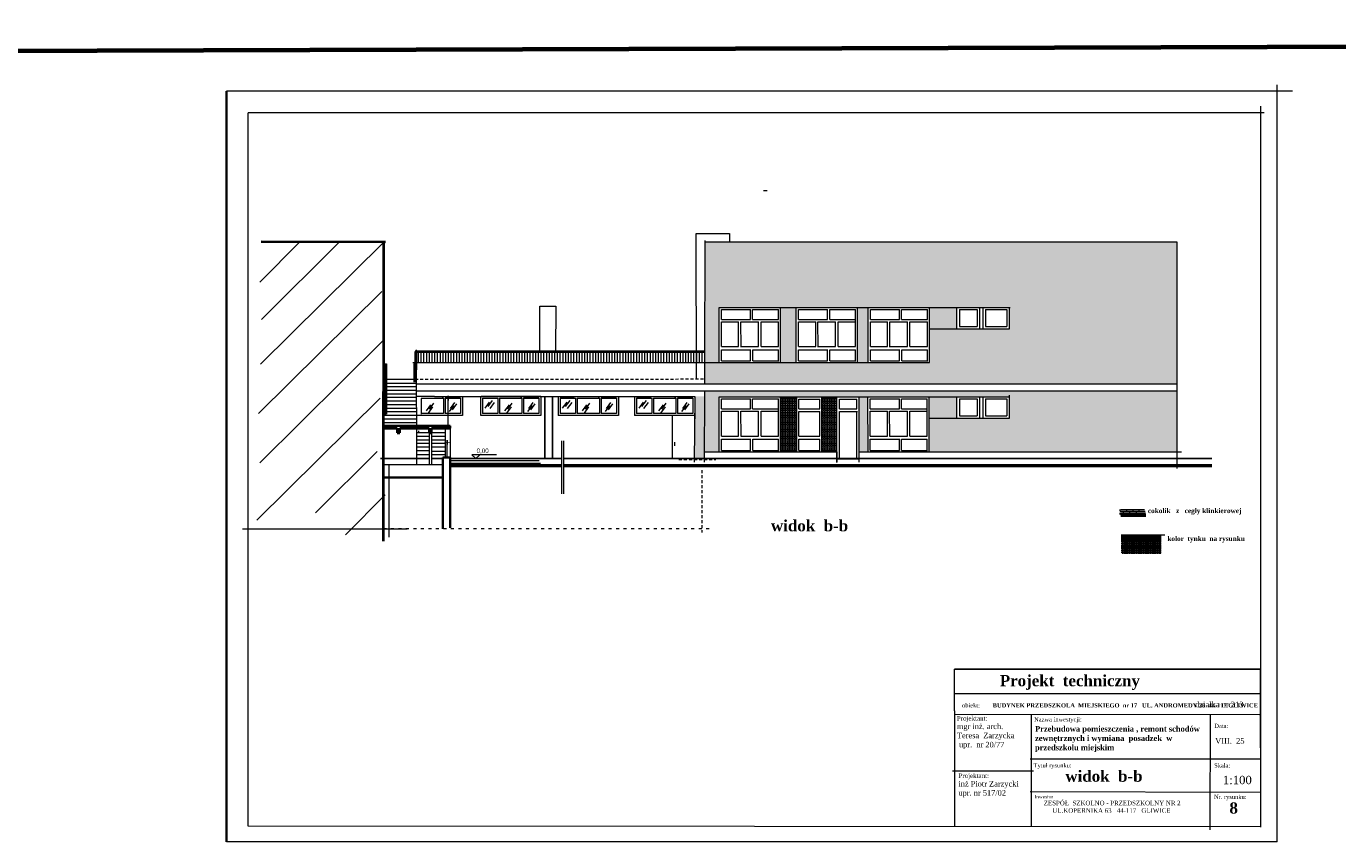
# Model space of a CAD drawing. Header units: millimetres. Extents: x 71367 to 297009, y -32559 to 7655.
# Tile 4 of 17: x 76608 to 81849, y -26686 to -23426. Entities that reach past the tile are written whole.
import ezdxf

# ---------------------------------------------------------------- set-up
doc = ezdxf.new("R2010")
doc.units = ezdxf.units.MM
doc.linetypes.add('2_LKR', pattern=[20, 12, -8])
doc.linetypes.add('ACAD_ISO03W100', pattern=[30, 12, -18])
doc.layers.get('0').update_dxf_attribs({"lineweight": 70})
doc.layers.add('URZADZENIA SANITARNE', color=7, linetype='Continuous')
doc.layers.add('wymiarowanie', color=7, linetype='Continuous', lineweight=30)
doc.styles.get("Standard").update_dxf_attribs({"font": 'phagspa.ttf'})
pattern_1 = [(0, (5079.1736, 974.3356), (0, 6.985), [5.08, -1.905]), (90, (5079.1736, 974.3356), (-6.985, 4e-16), [5.08, -1.905])]

msp = doc.modelspace()

# ---------------------------------------------------------------- hatches: boundary and pattern name
at = {"layer": 'URZADZENIA SANITARNE', "lineweight": 20, "transparency": 33554595}
h = msp.add_hatch(dxfattribs=at)
h.set_pattern_fill('ANGLE', color=51)
h.set_pattern_definition(pattern_1)
h.paths.add_polyline_path([(81205.8, -24288.3), (79319.5, -24288.3), (79318.1, -24770), (79376.9, -24770), (79376.9, -24550), (79685.1, -24550), (79972.1, -24550), (80536.6, -24550), (80536.6, -24635), (80217.2, -24635), (80217.2, -24770), (79972.1, -24770), (79318.2, -24770), (79318.2, -24835.9), (79317.9, -24835.9), (79317.9, -24855.5), (81205.8, -24855.5)])
h = msp.add_hatch(dxfattribs=at)
h.set_pattern_fill('ANGLE', color=22)
h.set_pattern_definition(pattern_1)
h.paths.add_polyline_path([(79685.1, -24550), (79622, -24550), (79622, -24770), (79685.1, -24770)])
h.paths.add_polyline_path([(79972.1, -24550), (79930.1, -24550), (79930.1, -24770), (79972, -24770), (79972, -24734.3)])
h.paths.add_polyline_path([(80327, -24550), (80217.2, -24550), (80217.2, -24635), (80327, -24635)])
at = {"layer": 'URZADZENIA SANITARNE', "linetype": 'ACAD_ISO03W100', "lineweight": 20, "transparency": 33554595}
h = msp.add_hatch(dxfattribs=at)
h.set_pattern_fill('ANGLE', color=51)
h.set_pattern_definition(pattern_1)
h.paths.add_polyline_path([(81205.8, -24883.7), (79317.8, -24883.7), (79317.1, -25127.3), (79376.9, -25127.3), (79376.9, -24907.3), (79688.8, -24907.3), (79847.5, -24907.3), (80537, -24907.3), (80537, -24992.3), (80431.3, -24992.3), (80216.6, -24992.3), (80216.6, -25127.3), (81205.8, -25127.3)])
at = {"layer": 'URZADZENIA SANITARNE', "lineweight": 20, "transparency": 33554595}
h = msp.add_hatch(dxfattribs=at)
h.set_pattern_fill('ANGLE', color=22)
h.set_pattern_definition(pattern_1)
h.paths.add_polyline_path([(79971.5, -24907.3), (79937, -24907.3), (79937, -25127.3), (79972, -25127.3)])
h.paths.add_polyline_path([(80327, -24907.3), (80216.6, -24907.3), (80216.6, -24992.3), (80327, -24992.3)])
h.paths.add_polyline_path([(79317.7, -24905.8), (79280, -24905.8), (79277.5, -25157.3), (79317, -25157.3)])
at = {"layer": 'URZADZENIA SANITARNE', "linetype": 'ACAD_ISO03W100', "lineweight": 20, "transparency": 33554595}
h = msp.add_hatch(dxfattribs=at)
h.set_pattern_fill('ANGLE', color=22)
h.set_pattern_definition(pattern_1)
h.paths.add_polyline_path([(79847, -24907.3), (79787, -24907.3), (79787, -25127.3), (79847, -25127.3)])
h.paths.add_polyline_path([(79687, -24907.3), (79622, -24907.3), (79622, -25127.3), (79687, -25127.3)])
at = {"layer": 'URZADZENIA SANITARNE', "lineweight": 30, "transparency": 33554595}
h = msp.add_hatch(dxfattribs=at)
h.set_pattern_fill('ANGLE', color=22)
h.set_pattern_definition([(0, (-21867.074, 8109.257), (0, 6.985), [5.08, -1.905]), (90, (-21867.074, 8109.257), (-6.985, 4e-16), [5.08, -1.905])])
h.paths.add_polyline_path([(81141.5, -25457), (80984.2, -25457), (80984.2, -25531.5), (81141.5, -25531.5)])

# ---------------------------------------------------------------- linework, layer by layer
at = {"color": 3, "lineweight": 70}
msp.add_line((107961.4, -23425.8), (71374.3, -23541.5), dxfattribs=at)
at = {"lineweight": 35}
for p, q in [((77407.9, -23685.9), (77407.9, -26685.9)), ((78153.9, -25024.8), (78153.9, -25032.9))]:
    msp.add_line(p, q, dxfattribs=at)
at = {"lineweight": 20}
for p, q in [((79286.8, -24833.5), (79285.5, -24254.1)), ((78660.4, -24726.7), (78660.3, -24544.8)), ((78660.3, -24544.8), (78723.8, -24544.8)), ((78723.8, -24544.8), (78723.6, -24726.8)), ((78239, -24905.6), (78168.1, -24905.8)), ((78186.3, -24912.3), (78274.9, -24912.3)), ((78282.2, -24912.3), (78343.5, -24912.3)), ((78424.1, -24981.8), (78424.1, -24905.9)), ((78431.5, -24912.4), (78492.5, -24912.3)), ((78499.8, -24912.3), (78588.4, -24912.3)), ((78595.7, -24912.3), (78657, -24912.3)), ((78741.4, -24912.4), (78802.4, -24912.4)), ((78809.7, -24912.4), (78898.2, -24912.4)), ((78905.5, -24912.3), (78966.9, -24912.3)), ((79046.7, -24912.4), (79107.7, -24912.4)), ((79115, -24912.4), (79203.5, -24912.4)), ((79210.8, -24912.4), (79272.2, -24912.4)), ((78747.2, -25082.6), (78747.2, -25294.7)), ((78754.5, -25082.6), (78754.5, -25294.7)), ((79198.8, -25088.4), (79198.8, -25102.6)), ((81541.1, -26626.9), (81540.4, -25995.9)), ((80318, -26093.6), (81540.5, -26093.6)), ((80316, -26175.8), (81536, -26177.2)), ((80310.1, -26401.7), (80633.8, -26402)), ((81541.1, -26625.6), (77494.6, -26623.8)), ((80317.3, -26574.6), (80317.3, -26625.5))]:
    msp.add_line(p, q, dxfattribs=at)
at = {"color": 0, "lineweight": 20}
for p, q in [((79285.5, -24254.1), (79418.3, -24254.1)), ((79418.3, -24254.1), (79418.3, -24288.3)), ((77700.7, -24288.3), (77541.8, -24448.3)), ((78036.8, -24289), (77544.4, -24777.3)), ((77860.7, -24286.3), (77548.5, -24598.2)), ((79319.5, -24282.4), (79318.1, -24770)), ((79319.5, -24288.3), (81205.8, -24288.3)), ((81205.8, -24288.3), (81205.8, -25194.1)), ((78028.6, -24486.2), (77536.2, -24974.5)), ((79376.7, -24558.5), (79376.9, -24558.5)), ((79376.9, -24550), (79685.1, -24550)), ((79376.9, -24770), (79376.9, -24550)), ((79386.1, -24550), (79386.1, -24548.9)), ((79386.1, -24558.5), (79502.5, -24558.5)), ((79386.1, -24598.2), (79386.1, -24558.5)), ((79502.5, -24598.2), (79502.5, -24558.5)), ((79510.7, -24598.2), (79510.7, -24558.5)), ((79510.7, -24558.5), (79614.3, -24558.5)), ((79614.3, -24598.2), (79614.3, -24558.6)), ((79622, -24770), (79622, -24549.8)), ((79685.1, -24550), (79972.1, -24550)), ((79685.1, -24770), (79685.1, -24550)), ((79694.2, -24558.5), (79810.6, -24558.5)), ((79694.2, -24598.2), (79694.2, -24558.5)), ((79810.6, -24598.2), (79810.6, -24558.5)), ((79818.9, -24598.2), (79818.9, -24558.5)), ((79818.9, -24558.5), (79922.5, -24558.5)), ((79922.5, -24706.7), (79922.5, -24558.6)), ((79930.1, -24770), (79930.1, -24549.8)), ((79971.9, -24558.5), (79972.1, -24558.5)), ((79972.1, -24550), (80539.9, -24550)), ((79972.1, -24770), (79972.1, -24550)), ((79981.3, -24558.5), (80097.7, -24558.5)), ((79981.3, -24598.2), (79981.3, -24558.5)), ((80097.7, -24598.2), (80097.7, -24558.5)), ((80105.9, -24598.2), (80105.9, -24558.5)), ((80105.9, -24558.5), (80209.5, -24558.5)), ((80209.5, -24598.2), (80209.5, -24558.6)), ((80217.2, -24770), (80217.2, -24549.8)), ((80327, -24635), (80327, -24549.9)), ((80327, -24635), (80327, -24550)), ((80338, -24558.5), (80407.8, -24558.5)), ((80338, -24558.5), (80338, -24625.6)), ((80407.8, -24558.5), (80407.8, -24625.6)), ((80417, -24550), (80417, -24635)), ((80431.3, -24550), (80431.3, -24635)), ((80440.8, -24558.5), (80526.1, -24558.5)), ((80440.8, -24558.5), (80440.8, -24625.6)), ((80526.1, -24558.5), (80526.1, -24625.6)), ((80536.6, -24550), (80536.6, -24635)), ((79386.1, -24598.2), (79502.5, -24598.2)), ((79386.1, -24607.8), (79454.9, -24607.8)), ((79386.1, -24706.7), (79386.1, -24607.8)), ((79454.7, -24706.7), (79454.9, -24607.8)), ((79464.3, -24708.2), (79463.6, -24607.8)), ((79463.6, -24607.8), (79534.4, -24607.8)), ((79510.7, -24598.2), (79614.6, -24598.2)), ((79534.4, -24706.7), (79534.4, -24607.8)), ((79544.4, -24706.7), (79544.4, -24607.8)), ((79544.4, -24607.8), (79614.4, -24607.8)), ((79614.3, -24706.7), (79614.3, -24607.8)), ((79694.2, -24598.2), (79810.6, -24598.2)), ((79694.2, -24607.8), (79763.1, -24607.8)), ((79694.2, -24706.7), (79694.2, -24607.8)), ((79762.8, -24706.7), (79763.1, -24607.8)), ((79772.4, -24708.2), (79771.7, -24607.8)), ((79771.7, -24607.8), (79842.6, -24607.8)), ((79818.9, -24598.2), (79922.7, -24598.2)), ((79842.6, -24706.7), (79842.6, -24607.8)), ((79852.6, -24706.7), (79852.6, -24607.8)), ((79852.6, -24607.8), (79922.5, -24607.8)), ((79981.3, -24598.2), (80097.7, -24598.2)), ((79981.3, -24607.8), (80050.1, -24607.8)), ((79981.3, -24706.7), (79981.3, -24607.8)), ((80049.8, -24706.7), (80050.1, -24607.8)), ((80059.5, -24708.2), (80058.8, -24607.8)), ((80058.8, -24607.8), (80129.6, -24607.8)), ((80105.9, -24598.2), (80209.8, -24598.2)), ((80129.6, -24706.7), (80129.6, -24607.8)), ((80139.6, -24706.7), (80139.6, -24607.8)), ((80139.6, -24607.8), (80209.5, -24607.8)), ((80209.5, -24706.7), (80209.5, -24607.8)), ((80338, -24625.6), (80407.8, -24625.6)), ((80440.8, -24625.6), (80526.1, -24625.6)), ((78033.5, -24683.4), (77541.1, -25171.7)), ((80217.2, -24635), (80537, -24635)), ((78168.2, -25179.2), (78168, -24719.8)), ((79386.1, -24706.7), (79454.7, -24706.7)), ((79386.1, -24718.8), (79502.5, -24718.8)), ((79386.1, -24763.9), (79386.1, -24718.8)), ((79464.3, -24706.7), (79534.4, -24706.7)), ((79502.5, -24763.9), (79502.5, -24718.4)), ((79511.4, -24763.9), (79511.4, -24718.8)), ((79511.4, -24718.8), (79614.3, -24718.8)), ((79544.4, -24706.7), (79614.3, -24706.7)), ((79614.3, -24763.9), (79614.3, -24718.8)), ((79694.2, -24706.7), (79762.8, -24706.7)), ((79694.2, -24718.8), (79810.6, -24718.8)), ((79694.2, -24763.9), (79694.2, -24718.8)), ((79772.4, -24706.7), (79842.6, -24706.7)), ((79810.6, -24763.9), (79810.6, -24718.4)), ((79819.5, -24763.9), (79819.5, -24718.8)), ((79819.5, -24718.8), (79922.5, -24718.8)), ((79852.6, -24706.7), (79922.5, -24706.7)), ((79922.5, -24763.9), (79922.5, -24718.8)), ((79972, -24771.5), (79972, -24734.3)), ((79981.3, -24706.7), (80049.8, -24706.7)), ((79981.3, -24718.8), (80097.7, -24718.8)), ((79981.3, -24763.9), (79981.3, -24718.8)), ((80059.5, -24706.7), (80129.6, -24706.7)), ((80097.7, -24763.9), (80097.7, -24718.4)), ((80106.6, -24763.9), (80106.6, -24718.8)), ((80106.6, -24718.8), (80209.5, -24718.8)), ((80139.6, -24706.7), (80209.5, -24706.7)), ((80209.5, -24763.9), (80209.5, -24718.8)), ((78153.5, -24770), (80212.5, -24770)), ((79318.1, -24770), (79317.9, -24855.5)), ((79376.9, -24770), (79622, -24770)), ((79386.1, -24763.9), (79502.5, -24763.9)), ((79511.4, -24763.9), (79615.3, -24763.9)), ((79685.1, -24770), (79930.1, -24770)), ((79694.2, -24763.9), (79810.6, -24763.9)), ((79819.5, -24763.9), (79923.4, -24763.9)), ((79972.1, -24770), (80217.2, -24770)), ((79981.3, -24763.9), (80097.7, -24763.9)), ((80106.6, -24763.9), (80210.5, -24763.9)), ((78034.7, -24837.3), (78168.1, -24837.3)), ((78034.7, -24880.3), (78168.1, -24880.3)), ((78035.2, -24852), (78168.1, -24852)), ((78035.2, -24866.2), (78168.1, -24866.2)), ((78035.2, -24895), (78168.1, -24895)), ((78167.8, -24855.5), (81205.8, -24855.5)), ((78168.1, -24883.6), (81205.8, -24883.7)), ((79317.8, -24883.7), (79317, -25167.8)), ((78022.4, -24912.4), (77530, -25400.8)), ((78034.6, -24923.3), (78168, -24923.3)), ((78035.2, -24909.2), (78168.1, -24909.2)), ((78035.2, -24938), (78168, -24938)), ((78186.4, -24914.5), (78186.4, -24976.4)), ((78224, -24939.5), (78206.1, -24963.7)), ((78232.1, -24947.9), (78214.2, -24972)), ((78235.6, -24932.7), (78217.7, -24956.9)), ((78239, -24905.6), (79280, -24905.8)), ((78239.6, -24905.6), (78334, -24905.6)), ((78248.6, -24905.6), (78333.5, -24905.6)), ((78274.9, -24912.3), (78269.8, -24912.3)), ((78274.9, -24912.3), (78274.9, -24974.2)), ((78343.5, -24912.3), (78282.2, -24912.3)), ((78282.2, -24912.3), (78282.2, -24974.2)), ((78291.8, -24914.9), (78296.3, -24914.9)), ((78293.8, -25025.4), (78293.9, -24913.4)), ((78315.9, -24941.9), (78298, -24966.1)), ((78319.4, -24930.1), (78301.5, -24954.3)), ((78327.5, -24935.1), (78309.6, -24959.3)), ((78343.5, -24912.3), (78343.5, -24912.3)), ((78343.5, -24912.3), (78343.5, -24974.2)), ((78351.3, -24905.5), (78351.3, -24981.8)), ((78664.8, -24905.8), (78425.5, -24905.7)), ((78664.8, -24905.8), (78425.5, -24905.7)), ((78431.5, -24912.3), (78431.5, -24974.2)), ((78458.3, -24928.3), (78440.4, -24952.5)), ((78469.9, -24921.5), (78452, -24945.7)), ((78477.9, -24929.8), (78460, -24954)), ((78492.5, -24912.3), (78492.5, -24974.2)), ((78499.8, -24912.2), (78499.8, -24974.2)), ((78537.6, -24939.6), (78519.7, -24963.8)), ((78545.6, -24947.9), (78527.7, -24972.1)), ((78549.1, -24932.7), (78531.2, -24956.9)), ((78588.4, -24912.3), (78583.3, -24912.3)), ((78588.4, -24912.3), (78588.4, -24974.2)), ((78657, -24912.3), (78595.7, -24912.3)), ((78595.7, -24912.3), (78595.7, -24974.2)), ((78629.4, -24942), (78611.5, -24966.1)), ((78633, -24930.2), (78615.1, -24954.3)), ((78641, -24935.1), (78623.1, -24959.3)), ((78657, -24912.3), (78657, -24912.3)), ((78657, -24912.3), (78657, -24974.2)), ((78658.5, -24912.3), (78658.4, -24912.3)), ((78664.8, -24905.5), (78664.8, -24981.8)), ((78733.9, -24905.8), (78733.9, -24981.7)), ((78741.4, -24912.3), (78741.4, -24974.2)), ((78798.2, -24912.9), (78741.4, -24912.6)), ((78768.1, -24928.4), (78750.2, -24952.6)), ((78779.7, -24921.5), (78761.8, -24945.7)), ((78787.7, -24929.8), (78769.8, -24954)), ((78802.4, -24912.3), (78802.4, -24974.2)), ((78809.7, -24912.2), (78809.7, -24974.2)), ((78847.4, -24939.6), (78829.5, -24963.8)), ((78855.4, -24947.9), (78837.5, -24972.1)), ((78858.9, -24932.8), (78841, -24956.9)), ((78898.2, -24912.3), (78893.1, -24912.3)), ((78898.2, -24912.3), (78898.2, -24974.2)), ((78966.9, -24912.3), (78905.5, -24912.3)), ((78905.5, -24912.3), (78905.5, -24974.2)), ((78939.2, -24942), (78921.3, -24966.2)), ((78942.8, -24930.2), (78924.9, -24954.4)), ((78950.8, -24935.2), (78932.9, -24959.3)), ((78966.9, -24912.3), (78966.8, -24912.3)), ((78966.9, -24912.3), (78966.9, -24974.2)), ((78974.6, -24905.5), (78974.6, -24981.9)), ((79039.3, -24905.8), (79039.3, -24982.1)), ((79046.7, -24912.4), (79046.7, -24974.3)), ((79103.5, -24912.9), (79046.7, -24912.6)), ((79073.4, -24928.4), (79055.5, -24952.6)), ((79085, -24921.6), (79067.1, -24945.7)), ((79093.1, -24929.9), (79075.2, -24954)), ((79107.7, -24912.4), (79107.7, -24974.3)), ((79115, -24912.3), (79115, -24974.3)), ((79152.7, -24939.6), (79134.8, -24963.8)), ((79160.8, -24947.9), (79142.9, -24972.1)), ((79164.3, -24932.8), (79146.4, -24957)), ((79203.5, -24912.4), (79198.5, -24912.4)), ((79203.5, -24912.4), (79203.5, -24974.3)), ((79272.2, -24912.4), (79210.8, -24912.4)), ((79210.8, -24912.4), (79210.8, -24974.3)), ((79244.6, -24942), (79226.7, -24966.2)), ((79248.1, -24930.2), (79230.2, -24954.4)), ((79256.2, -24935.2), (79238.3, -24959.4)), ((79272.2, -24912.4), (79272.2, -24912.4)), ((79272.2, -24912.4), (79272.2, -24974.3)), ((79280, -24905.8), (79277.4, -25167.8)), ((79280, -24905.8), (79280, -24995)), ((79376.7, -24915.8), (79376.9, -24915.8)), ((79376.9, -24907.3), (79688.8, -24907.3)), ((79376.9, -25127.3), (79376.9, -24907.3)), ((79386.1, -24907.3), (79386.1, -24906.2)), ((79386.1, -24915.8), (79502.5, -24915.8)), ((79386.1, -24955.5), (79386.1, -24915.8)), ((79502.5, -24955.5), (79502.5, -24915.8)), ((79510.7, -24955.5), (79510.7, -24915.8)), ((79510.7, -24915.8), (79614.3, -24915.8)), ((79614.3, -25064), (79614.3, -24915.9)), ((79622, -25127.3), (79622, -24907.1)), ((79687, -24907.3), (79847.5, -24907.3)), ((79687, -25127.3), (79687, -24907.3)), ((79687, -25127.3), (79687, -24907.3)), ((79696, -24916), (79779.3, -24916)), ((79696, -24955.7), (79696, -24916)), ((79779.3, -24955.7), (79779.3, -24916)), ((79787, -25127.3), (79787, -24907.3)), ((79847, -25169.8), (79847, -24907.2)), ((79847, -24907.3), (80537, -24907.3)), ((79858.4, -24916), (79927, -24916)), ((79858.4, -24955.7), (79858.4, -24916)), ((79927, -24955.7), (79927, -24916)), ((79937, -25168), (79937, -24907.5)), ((79971.3, -24915.8), (79971.5, -24915.8)), ((79972, -25127.3), (79971.5, -24907.3)), ((79971.5, -24907.3), (80216.6, -24907.3)), ((79980.7, -24915.8), (80097.1, -24915.8)), ((79980.7, -24955.5), (79980.7, -24915.8)), ((80097.1, -24955.5), (80097.1, -24915.8)), ((80105.3, -24955.5), (80105.3, -24915.8)), ((80105.3, -24915.8), (80208.9, -24915.8)), ((80208.9, -25064), (80208.9, -24915.9)), ((80216.6, -25127.3), (80216.6, -24907.1)), ((80327, -24992.3), (80327, -24907.3)), ((80338, -24915.8), (80407.8, -24915.8)), ((80338, -24915.8), (80338, -24982.9)), ((80407.8, -24915.8), (80407.8, -24982.9)), ((80417, -24907.3), (80417, -24992.3)), ((80431.3, -24907.3), (80431.3, -24992.3)), ((80440.8, -24915.8), (80526.1, -24915.8)), ((80440.8, -24915.8), (80440.8, -24982.9)), ((80526.1, -24915.8), (80526.1, -24982.9)), ((80537, -24992.3), (80537, -24901.2)), ((78034.6, -24966.3), (78167.9, -24966.3)), ((78035.1, -24981), (78168, -24981)), ((78035.1, -24995.3), (78168, -24995.3)), ((78035.2, -24952.3), (78168, -24952.2)), ((78351.3, -24981.8), (78168.1, -24981.9)), ((78274.9, -24974.2), (78186.3, -24974.2)), ((78274.9, -24974.2), (78271.2, -24974.2)), ((78343.5, -24974.2), (78282.2, -24974.2)), ((78664.8, -24981.8), (78424.1, -24981.8)), ((78488.7, -24974.2), (78431.5, -24974.2)), ((78492.5, -24974.2), (78488.7, -24974.2)), ((78588.4, -24974.2), (78499.8, -24974.2)), ((78588.4, -24974.2), (78584.7, -24974.2)), ((78657, -24974.2), (78595.7, -24974.2)), ((78974.6, -24981.9), (78733.9, -24981.9)), ((78798.6, -24974.2), (78741.4, -24974.2)), ((78802.4, -24974.2), (78798.6, -24974.2)), ((78898.2, -24974.2), (78809.7, -24974.2)), ((78898.2, -24974.2), (78894.5, -24974.2)), ((78966.9, -24974.2), (78905.5, -24974.2)), ((79280, -24981.9), (79039.3, -24981.9)), ((79103.9, -24974.3), (79046.7, -24974.3)), ((79107.7, -24974.3), (79103.9, -24974.3)), ((79203.5, -24974.3), (79115, -24974.3)), ((79191, -25156.5), (79190.7, -24982.8)), ((79203.5, -24974.3), (79199.9, -24974.3)), ((79272.2, -24974.3), (79210.8, -24974.3)), ((79386.1, -24955.5), (79502.5, -24955.5)), ((79386.1, -24965.1), (79454.9, -24965.1)), ((79386.1, -25064), (79386.1, -24965.1)), ((79454.7, -25064), (79454.9, -24965.1)), ((79464.3, -25065.5), (79463.6, -24965.1)), ((79463.6, -24965.1), (79534.4, -24965.1)), ((79510.7, -24955.5), (79614.6, -24955.5)), ((79534.4, -25064), (79534.4, -24965.1)), ((79544.4, -25064), (79544.4, -24965.1)), ((79544.4, -24965.1), (79614.3, -24965.1)), ((79696, -24955.7), (79779.6, -24955.7)), ((79696, -24965.3), (79779.3, -24965.3)), ((79696, -25064.3), (79696, -24965.3)), ((79779.3, -25064.3), (79779.3, -24965.3)), ((79858.4, -24955.7), (79927, -24955.7)), ((79858.4, -24965.3), (79930.5, -24965.3)), ((79858.4, -25155.3), (79858.4, -24965.3)), ((79927, -25155), (79927, -24965.3)), ((79980.7, -24955.5), (80097.1, -24955.5)), ((79980.7, -24965.1), (80049.5, -24965.1)), ((79980.7, -25064), (79980.7, -24965.1)), ((80049.3, -25064), (80049.5, -24965.1)), ((80058.9, -25065.5), (80058.2, -24965.1)), ((80058.2, -24965.1), (80129, -24965.1)), ((80105.3, -24955.5), (80209.2, -24955.5)), ((80129, -25064), (80129, -24965.1)), ((80139, -25064), (80139, -24965.1)), ((80139, -24965.1), (80208.9, -24965.1)), ((80217, -24992.3), (80447.5, -24992.3)), ((80338, -24982.9), (80407.8, -24982.9)), ((80431.3, -24992.3), (80537, -24992.3)), ((80440.8, -24982.9), (80526.1, -24982.9)), ((78035.1, -25009.9), (78168, -25009.9)), ((78035.3, -25023.5), (78168.1, -25023.5)), ((78168.3, -25035.3), (78281.7, -25035.3)), ((78168.8, -25050.1), (78218.4, -25050.1)), ((78217.9, -25050.7), (78217.9, -25180.1)), ((78227.9, -25051.5), (78227.9, -25180.3)), ((78228, -25050.1), (78281.8, -25050)), ((78281.8, -25034.1), (78281.8, -25150.1)), ((78302.3, -25033.3), (78302.3, -25149.8)), ((78168.8, -25064.3), (78217.9, -25064.3)), ((78168.8, -25078.9), (78217.9, -25078.9)), ((78169, -25092.6), (78217.9, -25092.6)), ((78227.9, -25064.3), (78281.8, -25064.3)), ((78227.9, -25078.9), (78281.8, -25078.9)), ((78227.9, -25092.6), (78281.8, -25092.6)), ((78287.8, -25091), (78292.3, -25091.1)), ((78290.5, -25148.6), (78290.5, -25089.2)), ((79376.5, -25076.1), (79376.9, -25076.1)), ((79386.1, -25064), (79454.7, -25064)), ((79386.1, -25076.1), (79502.5, -25076.1)), ((79386.1, -25121.2), (79386.1, -25076.1)), ((79464.3, -25064), (79534.4, -25064)), ((79502.5, -25121.2), (79502.5, -25075.8)), ((79511.4, -25121.2), (79511.4, -25076.1)), ((79511.4, -25076.1), (79614.3, -25076.1)), ((79544.4, -25064), (79614.3, -25064)), ((79614.3, -25121.2), (79614.3, -25076.1)), ((79695.6, -25076.3), (79779.3, -25076.3)), ((79696, -25064.3), (79779.3, -25064.3)), ((79696, -25121.4), (79696, -25076.3)), ((79779.3, -25121.5), (79779.3, -25076.3)), ((79971.1, -25076.1), (79971.5, -25076.1)), ((79980.7, -25064), (80049.3, -25064)), ((79980.7, -25076.1), (80097.1, -25076.1)), ((79980.7, -25121.2), (79980.7, -25076.1)), ((80058.9, -25064), (80129, -25064)), ((80097.1, -25121.2), (80097.1, -25075.8)), ((80106, -25121.2), (80106, -25076.1)), ((80106, -25076.1), (80208.9, -25076.1)), ((80139, -25064), (80208.9, -25064)), ((80208.9, -25121.2), (80208.9, -25076.1)), ((78010.4, -25126.4), (77764.2, -25370.6)), ((78169, -25106.8), (78217.9, -25106.8)), ((78169, -25122.3), (78217.9, -25122.3)), ((78169.1, -25138), (78217.9, -25138)), ((78227.9, -25106.8), (78281.8, -25106.8)), ((78227.9, -25124.4), (78281.8, -25124.4)), ((78227.9, -25138), (78281.8, -25138)), ((79316.9, -25127.3), (79848.4, -25127.3)), ((79386.1, -25121.2), (79502.5, -25121.2)), ((79511.4, -25121.2), (79615.3, -25121.2)), ((79687, -25127.3), (79787, -25127.3)), ((79696, -25121.4), (79780.3, -25121.4)), ((79845.7, -25140.7), (79847, -25140.7)), ((79845.7, -25155.6), (79937.6, -25155.6)), ((79847, -25127.3), (79847, -25168)), ((79937, -25127.3), (81225.2, -25127.3)), ((79937, -25140.7), (79937.6, -25140.7)), ((79971.5, -25127.3), (80216.6, -25127.3)), ((79980.7, -25121.2), (80097.1, -25121.2)), ((80106, -25121.2), (80209.9, -25121.2)), ((78273.7, -25179.5), (78029.9, -25179.5)), ((78056.8, -25179.4), (78056.8, -25468.6)), ((78657.2, -25163), (78302, -25163)), ((78663.2, -25173.6), (78302.1, -25173.6)), ((78042.2, -25299), (77883.4, -25459)), ((81077.4, -25358.4), (80982.5, -25358.4)), ((78130.2, -25436.1), (77471.6, -25436.1)), ((80983.5, -25458.3), (81157.7, -25458.3)), ((81143.1, -25531.4), (80985.7, -25531.4))]:
    msp.add_line(p, q, dxfattribs=at)
at = {"color": 0, "lineweight": 40}
for p, q in [((77546.8, -24286.7), (78043.9, -24288.3)), ((78035.3, -25032.5), (78089.9, -25032.5)), ((78089.9, -25032.5), (78089.9, -25051.4)), ((78089.9, -25051.4), (78101.1, -25051.4)), ((78101.3, -25051.4), (78101.3, -25032.5)), ((78101.3, -25032.5), (78131.6, -25032.5)), ((78131.6, -25032.5), (78218.4, -25032.5)), ((78218.4, -25032.5), (78218.4, -25051.4)), ((78218.4, -25051.4), (78228, -25051.4)), ((78228, -25051.4), (78228, -25032.5)), ((78228, -25032.5), (78301.9, -25032.5))]:
    msp.add_line(p, q, dxfattribs=at)
at = {"lineweight": 40}
msp.add_line((78035.2, -25483.8), (78037.2, -24286), dxfattribs=at)
at = {"color": 1, "lineweight": 30}
for p, q in [((79318, -24726.6), (78162.6, -24726.8)), ((78162.8, -24726.5), (78162.8, -24799.2)), ((78166.6, -24726.5), (78166.6, -24799.2)), ((78042.7, -24775.5), (78040.5, -24977)), ((78042.7, -24776.4), (78047.7, -24776.4)), ((78046.6, -24775.5), (78046.6, -24977)), ((78162, -24776.4), (78157, -24776.4)), ((78158.2, -24775.5), (78158.2, -24848.1)), ((78162, -24775.5), (78162, -24848.1)), ((78162.7, -24799.1), (78166.6, -24799.1)), ((78040.6, -24848), (78045, -24848)), ((78040.6, -24891), (78045, -24891)), ((78046.6, -24848), (78042.7, -24848)), ((78046.6, -24891), (78042.7, -24891)), ((78040.5, -24934), (78045, -24934)), ((78046.5, -24934), (78042.7, -24934)), ((78040.5, -24977), (78044.9, -24977)), ((78046.5, -24977.1), (78042.6, -24977.1)), ((78174.2, -25046), (78178.6, -25046))]:
    msp.add_line(p, q, dxfattribs=at)
at = {"color": 1, "lineweight": 40}
for p in [(78162.7, -24726.7), (78162.8, -24726.4), (78178.9, -24726.6)]:
    msp.add_line(p, (79318, -24726.6), dxfattribs=at)
at = {"color": 22, "lineweight": 9}
for p, q in [((78164.7, -24770), (78164.7, -24726.3)), ((78175.6, -24770), (78175.6, -24726.3)), ((78186.4, -24770), (78186.4, -24726.3)), ((78197.3, -24770), (78197.3, -24726.3)), ((78208.2, -24770), (78208.2, -24726.3)), ((78219.2, -24770), (78219.2, -24726.3)), ((78230.1, -24770), (78230.1, -24726.3)), ((78240.9, -24770), (78240.9, -24726.3)), ((78251.9, -24770), (78251.9, -24726.3)), ((78262.8, -24770), (78262.8, -24726.3)), ((78273.6, -24770), (78273.6, -24726.3)), ((78284.5, -24770), (78284.5, -24726.3)), ((78295.4, -24770), (78295.4, -24726.3)), ((78306.4, -24770), (78306.4, -24726.3)), ((78317.3, -24770), (78317.3, -24726.3)), ((78328.1, -24770), (78328.1, -24726.3)), ((78339.1, -24770), (78339.1, -24726.3)), ((78350, -24770), (78350, -24726.3)), ((78360.8, -24770), (78360.8, -24726.3)), ((78371.7, -24770), (78371.7, -24726.3)), ((78382.6, -24770), (78382.6, -24726.3)), ((78393.5, -24770), (78393.5, -24726.3)), ((78404.5, -24770), (78404.5, -24726.3)), ((78415.3, -24770), (78415.3, -24726.3)), ((78426.3, -24770), (78426.3, -24726.3)), ((78437.2, -24770), (78437.2, -24726.3)), ((78448, -24770), (78448, -24726.3)), ((78458.9, -24770), (78458.9, -24726.3)), ((78469.8, -24770), (78469.8, -24726.3)), ((78480.7, -24770), (78480.7, -24726.3)), ((78491.6, -24770), (78491.6, -24726.3)), ((78502.5, -24770), (78502.5, -24726.3)), ((78513.5, -24770), (78513.5, -24726.3)), ((78524.4, -24770), (78524.4, -24726.3)), ((78535.2, -24770), (78535.2, -24726.3)), ((78546.1, -24770), (78546.1, -24726.3)), ((78557, -24770), (78557, -24726.3)), ((78567.9, -24770), (78567.9, -24726.3)), ((78578.8, -24770), (78578.8, -24726.3)), ((78589.6, -24770), (78589.6, -24726.3)), ((78600.6, -24770), (78600.6, -24726.3)), ((78611.6, -24770), (78611.6, -24726.3)), ((78622.4, -24770), (78622.4, -24726.3)), ((78633.3, -24770), (78633.3, -24726.3)), ((78644.2, -24770), (78644.2, -24726.3)), ((78655.1, -24770), (78655.1, -24726.3)), ((78666, -24770), (78666, -24726.3)), ((78676.8, -24770), (78676.8, -24726.3)), ((78687.8, -24770), (78687.8, -24726.3)), ((78698.7, -24770), (78698.7, -24726.3)), ((78709.6, -24770), (78709.6, -24726.3)), ((78720.5, -24770), (78720.5, -24726.3)), ((78731.4, -24770), (78731.4, -24726.3)), ((78742.3, -24770), (78742.3, -24726.3)), ((78753.2, -24770), (78753.2, -24726.3)), ((78764, -24770), (78764, -24726.3)), ((78775, -24770), (78775, -24726.3)), ((78785.9, -24770), (78785.9, -24726.3)), ((78796.7, -24770), (78796.7, -24726.3)), ((78807.7, -24770), (78807.7, -24726.3)), ((78818.6, -24770), (78818.6, -24726.3)), ((78829.5, -24770), (78829.5, -24726.3)), ((78840.4, -24770), (78840.4, -24726.3)), ((78851.2, -24770), (78851.2, -24726.3)), ((78862.2, -24770), (78862.2, -24726.3)), ((78873.1, -24770), (78873.1, -24726.3)), ((78883.9, -24770), (78883.9, -24726.3)), ((78894.8, -24770), (78894.8, -24726.3)), ((78905.8, -24770), (78905.8, -24726.3)), ((78916.7, -24770), (78916.7, -24726.3)), ((78927.6, -24770), (78927.6, -24726.3)), ((78938.4, -24770), (78938.4, -24726.3)), ((78949.4, -24770), (78949.4, -24726.3)), ((78960.3, -24770), (78960.3, -24726.3)), ((78971.1, -24770), (78971.1, -24726.3)), ((78982, -24770), (78982, -24726.3)), ((78992.9, -24770), (78992.9, -24726.3)), ((79003.9, -24770), (79003.9, -24726.3)), ((79014.8, -24770), (79014.8, -24726.3)), ((79025.6, -24770), (79025.6, -24726.3)), ((79036.6, -24770), (79036.6, -24726.3)), ((79047.5, -24770), (79047.5, -24726.3)), ((79058.3, -24770), (79058.3, -24726.3)), ((79069.2, -24770), (79069.2, -24726.3)), ((79156.4, -24770), (79156.4, -24726.3)), ((79167.3, -24770), (79167.3, -24726.3)), ((79178.2, -24770), (79178.2, -24726.3)), ((79189.2, -24770), (79189.2, -24726.3)), ((79200, -24770), (79200, -24726.3)), ((79211, -24770), (79211, -24726.3)), ((79221.9, -24770), (79221.9, -24726.3)), ((79232.7, -24770), (79232.7, -24726.3)), ((79243.6, -24770), (79243.6, -24726.3)), ((79254.5, -24770), (79254.5, -24726.3)), ((79265.4, -24770), (79265.4, -24726.3)), ((79276.3, -24770), (79276.3, -24726.3)), ((79287.3, -24770), (79287.3, -24726.3)), ((79298.2, -24770), (79298.2, -24726.3)), ((79309.1, -24770), (79309.1, -24726.3))]:
    msp.add_line(p, q, dxfattribs=at)
at = {"color": 22, "lineweight": 20}
for p, q in [((79080.1, -24770), (79080.1, -24726.3)), ((79091.1, -24770), (79091.1, -24726.3)), ((79102, -24770), (79102, -24726.3)), ((79112.8, -24770), (79112.8, -24726.3)), ((79123.8, -24770), (79123.8, -24726.3)), ((79134.7, -24770), (79134.7, -24726.3)), ((79145.5, -24770), (79145.5, -24726.3))]:
    msp.add_line(p, q, dxfattribs=at)
at = {"color": 0, "linetype": 'ACAD_ISO03W100', "lineweight": 20}
for p, q in [((79318.2, -24768.7), (79318.2, -24837.1)), ((78035.3, -25434), (79343.3, -25434))]:
    msp.add_line(p, q, dxfattribs=at)
at = {"linetype": '2_LKR', "lineweight": 20}
for p, q in [((78162.8, -24837), (79318.3, -24835.9)), ((79216.5, -25157.3), (79363.2, -25157.3))]:
    msp.add_line(p, q, dxfattribs=at)
at = {"color": 0, "lineweight": 35}
for p, q in [((78168.1, -24837.3), (78168.1, -24837.3)), ((78035.9, -24880.3), (78035.9, -24880.3)), ((78035.9, -24923.3), (78035.9, -24923.3)), ((78035.8, -24966.3), (78035.8, -24966.3)), ((78302, -25023.8), (78035.5, -25023.2)), ((78035.8, -25009.3), (78035.8, -25009.3)), ((78035.9, -25037.6), (78035.9, -25037.6)), ((78169.6, -25035.3), (78169.6, -25035.3)), ((78301.8, -25032.5), (78301.8, -25023.3)), ((78301.8, -25023.6), (78301.8, -25032.8)), ((78169.5, -25078.3), (78169.5, -25078.3)), ((78169.7, -25120.8), (78169.7, -25120.8)), ((78302, -25150.1), (78272.5, -25150.1)), ((78272.5, -25150.1), (78273.4, -25434.6)), ((78302, -25149.7), (78302.2, -25430.3)), ((78302, -25168.6), (78302, -25168.6)), ((78273.4, -25230.3), (78035.2, -25229.8))]:
    msp.add_line(p, q, dxfattribs=at)
at = {"color": 1, "lineweight": 70}
for p, q in [((78296.3, -24913.2), (78291.8, -24913.2)), ((78291.8, -24913.2), (78291.8, -24914.9)), ((78291.8, -24913.2), (78291.8, -24914.9)), ((78296.3, -24913.3), (78291.8, -24913.3)), ((78296.3, -24913.4), (78291.8, -24913.4)), ((78296.3, -24913.5), (78291.8, -24913.5)), ((78296.3, -24913.6), (78291.8, -24913.6)), ((78291.9, -24913.2), (78291.9, -24914.9)), ((78292, -24913.2), (78292, -24914.9)), ((78292, -24913.2), (78292, -24914.9)), ((78292.1, -24913.2), (78292.1, -24914.9)), ((78295.8, -24913.2), (78295.8, -24915)), ((78295.9, -24913.2), (78295.9, -24915)), ((78296, -24913.2), (78296, -24915)), ((78296.1, -24913.2), (78296.1, -24915)), ((78296.2, -24913.2), (78296.2, -24915)), ((78296.2, -24913.2), (78296.2, -24915)), ((78292.3, -25089.4), (78287.8, -25089.4)), ((78287.8, -25089.4), (78287.8, -25091)), ((78292.3, -25089.5), (78287.8, -25089.5)), ((78292.3, -25089.5), (78287.8, -25089.5)), ((78292.3, -25089.6), (78287.8, -25089.6)), ((78292.3, -25089.7), (78287.8, -25089.7)), ((78287.9, -25089.4), (78287.9, -25091)), ((78287.9, -25089.4), (78287.9, -25091)), ((78288, -25089.4), (78288, -25091)), ((78288, -25089.4), (78288, -25091)), ((78288.1, -25089.4), (78288.1, -25091)), ((78291.8, -25089.4), (78291.8, -25091.2)), ((78291.9, -25089.4), (78291.9, -25091.2)), ((78292, -25089.4), (78292, -25091.2)), ((78292.1, -25089.4), (78292.1, -25091.2)), ((78292.2, -25089.4), (78292.2, -25091.2)), ((78292.2, -25089.4), (78292.2, -25091.2))]:
    msp.add_line(p, q, dxfattribs=at)
at = {"color": 0, "lineweight": 25}
for p, q in [((78680, -24905.8), (78680.1, -25154)), ((78711.1, -25154), (78711.1, -24905.8)), ((78023.4, -25154), (78217.9, -25154)), ((78227.9, -25154), (78272.5, -25154)), ((78301.8, -25154), (78747.2, -25154)), ((78754.5, -25154), (81346.1, -25154))]:
    msp.add_line(p, q, dxfattribs=at)
at = {"color": 0, "lineweight": 50}
for p, q in [((78747.2, -25183.2), (78301.8, -25183.2)), ((81346.1, -25183.2), (78754.5, -25183.2)), ((80981.7, -25379.9), (81081.9, -25379.9))]:
    msp.add_line(p, q, dxfattribs=at)
at = {"color": 0, "linetype": '2_LKR', "lineweight": 20}
msp.add_line((79307.3, -25200.9), (79307.3, -25449.6), dxfattribs=at)
at = {"color": 1, "lineweight": 20}
for p, q in [((80978.4, -25358.2), (80978.4, -25364.4)), ((80979.7, -25364.2), (81079.9, -25364.2)), ((80991.2, -25364.5), (80991.2, -25370.6)), ((81004.8, -25358.9), (81004.8, -25365.1)), ((81016.7, -25364.5), (81016.7, -25370.6)), ((81030.4, -25357.4), (81030.4, -25363.6)), ((81042.8, -25364.5), (81042.8, -25370.6)), ((81054.4, -25357.6), (81054.4, -25363.7)), ((80978.8, -25371.5), (80978.8, -25377.6)), ((80980.3, -25377.2), (81080.6, -25377.2)), ((80980.4, -25371.5), (81080.6, -25371.5)), ((81005, -25371.5), (81005, -25377.7)), ((81030.7, -25371.2), (81030.7, -25377.4)), ((81054.3, -25371.1), (81054.3, -25377.3))]:
    msp.add_line(p, q, dxfattribs=at)
at = {"lineweight": 9}
for p, q in [((80317.3, -26163.1), (80317.3, -25995.9)), ((80317.3, -26163.1), (80317.3, -26574.6)), ((80624.4, -26175.8), (80623.8, -26625.5)), ((81339.2, -26176.7), (81337.8, -26638.1)), ((80619.4, -26353.8), (81540.8, -26354.9)), ((80619.4, -26485.6), (81540.9, -26487.1))]:
    msp.add_line(p, q, dxfattribs=at)
at = {"lineweight": 25}
msp.add_line((80317.3, -25995.9), (81540.4, -25995.9), dxfattribs=at)
at = {"layer": 'wymiarowanie', "lineweight": 20}
for p, q in [((81668.3, -23685.9), (77407.9, -23685.9)), ((81607, -26685.9), (81607, -23659.5)), ((81555.2, -23771.6), (77494.6, -23771.6)), ((77494.6, -26623.8), (77494.6, -23771.6)), ((81541.1, -26625.6), (81541.1, -23745.4)), ((79568.6, -24083.9), (79554.3, -24083.9)), ((81607, -26685.9), (77407.9, -26685.9))]:
    msp.add_line(p, q, dxfattribs=at)
msp.add_lwpolyline([(78487, -25138.8), (78388.4, -25138.8), (78405.1, -25153.4), (78420.1, -25138.8)], dxfattribs=at)

# ---------------------------------------------------------------- texts
at = {"lineweight": 9, "attachment_point": 1}
for s, insert, char_height, width in [('{\\fTimes New Roman|b1|i0|c238|p18;   cokolik   z   cegły klinkierowej    \\P  }', (81068.4, -25353.1), 19.04, 577.095), ('{\\fTimes New Roman|b1|i0|c238|p18;   kolor  tynku  na rysunku    \\P  }', (81146.3, -25464.5), 19.04, 577.095), ('{\\fTimes New Roman|b1|i0|c238|p18;               \\P  \\fTimes New Roman|b0|i0|c238|p18; działka nr 213}', (81253.6, -26088.4), 22.4, 678.935), ('{\\fTimes New Roman|b1|i0|c238|p18;               \\PPrzebudowa pomieszczenia , remont schodów zewnętrznych i wymiana  posadzek  w przedszkolu miejskim}', (80639.2, -26185.8), 22.4, 678.935), ('{\\fTimes New Roman|b0|i0|c238|p18;\\H0.625x;  Inwestor       \\P         \\H1.2857x;ZESPÓŁ  SZKOLNO - PRZEDSZKOLNY NR 2  \\P            UL.KOPERNIKA 63   44-117   GLIWICE  \\P  \\H1.2444x; }', (80626.2, -26498.6), 22.4, 947.491), ('{\\fTimes New Roman|b1|i0|c238|p18;  8}', (81382.4, -26528.6), 44.8, 82.668)]:
    msp.add_mtext(s, dxfattribs=dict(at, insert=insert, char_height=char_height, width=width))
for s, insert, char_height in [('{\\fTimes New Roman|b1|i0|c238|p18; widok  b-b}', (79567.2, -25400), 44.8), ('{\\fTimes New Roman|b1|i0|c238|p18; Projekt  techniczny}', (80481.6, -26019.4), 44.8), ('{\\fTimes New Roman|b0|i0|c238|p18;\\H1.2x;obiekt:       \\fTimes New Roman|b1|i0|c238|p18; BUDYNEK PRZEDSZKOLA  MIEJSKIEGO  nr 17   UL. ANDROMEDY 36  44-117 GLIWICE}', (80347.6, -26132.3), 14), ('{\\fTimes New Roman|b0|i0|c238|p18;Projektant:\\P\\H1.2x;mgr inż. arch.\\PTeresa  Zarzycka \\P upr.  nr 20/77}', (80327, -26183.3), 18.2), ('{\\fTimes New Roman|b0|i0|c238|p18;\\H1.2x;Nazwa inwestycji:}', (80635.7, -26188.4), 14), ('{\\fTimes New Roman|b0|i0|c238|p18;\\H1.2x;Data:}', (81355.8, -26214.2), 14), ('{\\fTimes New Roman|b0|i0|c238|p18;\\H1.6x;VIII.  25}', (81359.1, -26271.4), 14), ('{\\fTimes New Roman|b0|i0|c238|p18;Projektant:\\P\\H1.2x;inż Piotr Zarzycki\\Pupr. nr 517/02}', (80333.3, -26412.8), 18.2), ('{\\fTimes New Roman|b0|i0|c238|p18;\\H1.2x;Tytuł rysunku:}', (80633.8, -26372), 14), ('{\\fTimes New Roman|b1|i0|c238|p18; widok  b-b  }', (80743.6, -26401), 44.8), ('{\\fTimes New Roman|b0|i0|c238|p18;\\H1.2x;Skala:}', (81354.9, -26372.4), 14), ('{\\fTimes New Roman|b0|i0|c238|p18;\\H1.6x;1:100}', (81390, -26422.1), 21), ('{\\fTimes New Roman|b0|i0|c238|p18;\\H1.2x;Nr. rysunku:}', (81354.9, -26498.1), 14)]:
    msp.add_mtext(s, dxfattribs=dict(at, insert=insert, char_height=char_height))
at = {"layer": 'wymiarowanie', "lineweight": 20, "insert": (78407.6, -25113.9), "char_height": 18, "width": 110.972, "attachment_point": 1}
msp.add_mtext('0,00\\P{\\H0.8889x; }', dxfattribs=at)

doc.saveas('drawing.dxf')
